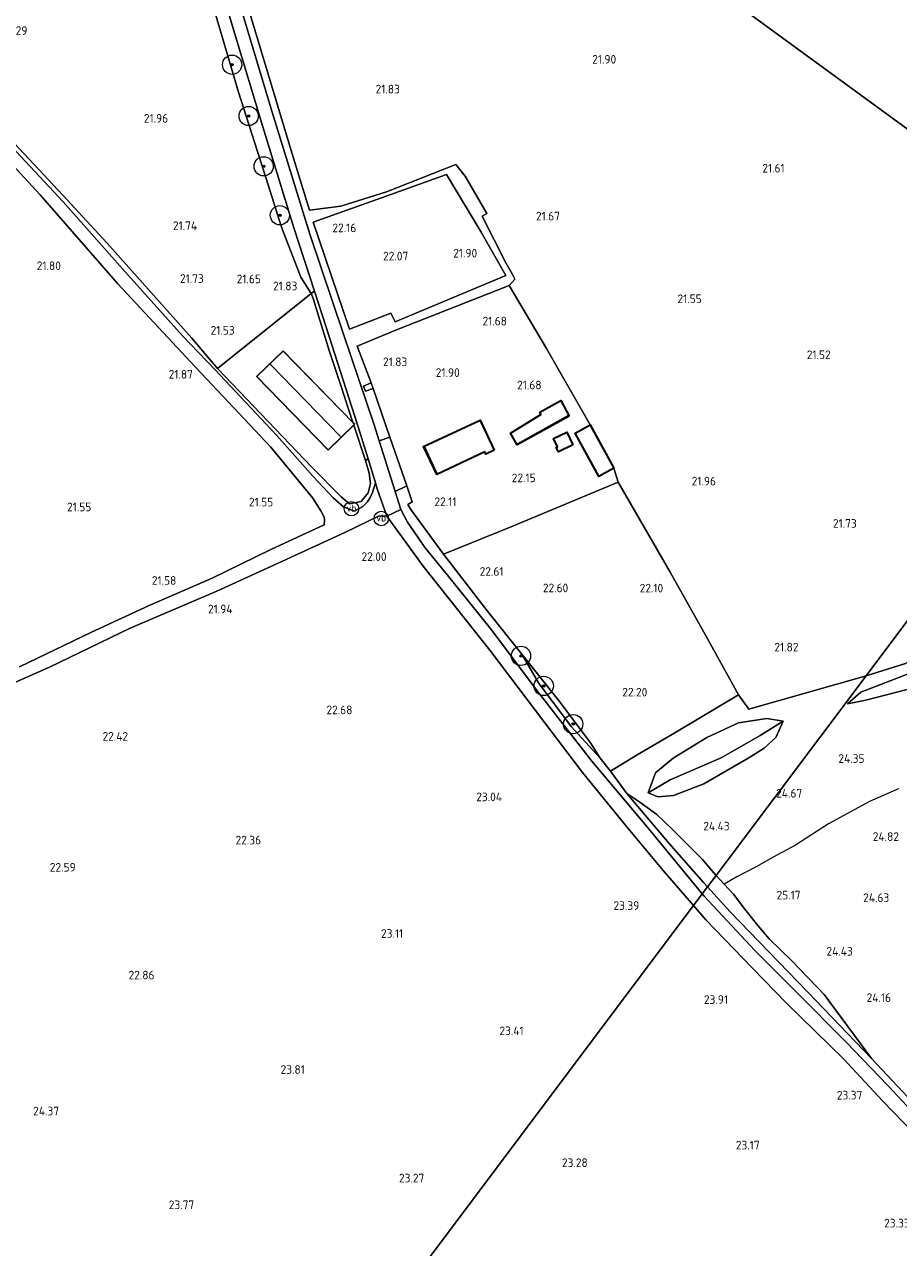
# Model space of a CAD drawing. Extents: x 196936 to 200438, y 361224 to 364196.
# Tile 205 of 256: x 199327 to 199508, y 362760 to 363014. Entities that reach past the tile are written whole.
import ezdxf
from ezdxf.enums import TextEntityAlignment as Align

# ---------------------------------------------------------------- set-up
doc = ezdxf.new("R2010")
doc.units = 0
for name, color, linetype, lineweight in [('B-ME-GR-BOOM-S', 90, 'Continuous', 25), ('B-ME-GR-BOUWLAND_AKKERBOUW-GV', 80, 'Continuous', 13), ('B-ME-GR-GRAS-GV', 60, 'Continuous', 13), ('B-ME-GR-HAAG-G', 90, 'GR-HAAG1', 13), ('B-ME-GW-TALUD_KRUIN-G', 90, 'Continuous', 18), ('B-ME-GW-TALUD_TEEN-G', 90, 'Continuous', 18), ('B-ME-IE-TERREINAFSCHEIDING_DOORGANG-G', 210, 'Continuous', 18), ('B-ME-IE-TERREINAFSCHEIDING_KUNSTMATIG_HEKWERK-G', 20, 'IE-TERREINAFSCHEIDING-KUNSTMATIG', 18), ('B-ME-KG-KADASTRAAL_DAKRAND-G', 170, 'Continuous', 18), ('B-ME-KG-KADASTRAAL_NOK-G', 10, 'Continuous', 18), ('B-ME-OG-BEBOUWING_SCHUUR-GV', 7, 'Continuous', 35), ('B-ME-OG-BEBOUWING_WONINGBOUW-GV', 7, 'Continuous', 18), ('B-ME-OG-HOOGTELIJN-G', 7, 'Continuous', 18), ('B-ME-OG-HOOGTEPUNT-S', 7, 'Continuous', 25), ('B-ME-OG-TERREIN_GROEN-GV', 7, 'Continuous', 18), ('B-ME-OG-TERREIN_GROEN_TUIN-GV', 7, 'Continuous', 18), ('B-ME-VH-ONVERHARD-GV', 252, 'Continuous', 18), ('B-ME-VH-VERHARDING_BETON-GV', 252, 'Continuous', 18), ('B-ME-VH-VERHARDING_HALFVERHARDING-GV', 252, 'Continuous', 18), ('B-ME-VW-VERKEERSTEKEN_DRAAGCONSTRUCTIE-S', 7, 'Continuous', 25)]:
    doc.layers.add(name, color=color, linetype=linetype, lineweight=lineweight)
doc.styles.add('NLCS-ISO', font='NLCS-ISO.ttf')
doc.styles.add('NLCS-ISO-ANNOTATIVE-T18', font='NLCS-ISO.ttf', dxfattribs={"height": 1.8})
doc.linetypes.add('GR-HAAG1', pattern='A,6,[176,NLCS.SHX,S=0.125,R=0,X=0,Y=0],-2', length=8)
doc.linetypes.add('IE-TERREINAFSCHEIDING-KUNSTMATIG', pattern='A,4,[82,NLCS.SHX,S=0.75,R=90,X=0,Y=0],4,-2', length=10)

# ---------------------------------------------------------------- blocks, each defined once
blk = doc.blocks.new('SAL-HOOGTELABEL-SO')
at = {"color": 0, "linetype": 'ByBlock', "lineweight": -2, "style": 'NLCS-ISO-ANNOTATIVE-T18'}
blk.add_attdef('HOOGTE', text='', height=1.8, dxfattribs=at).set_placement((2.79, 0), align=Align.RIGHT)
blk = doc.blocks.new('SGR-BOOM_01-SO')
at = {"linetype": 'ByBlock', "lineweight": 18}
h = blk.add_hatch(color=0, dxfattribs=at)
h.dxf.hatch_style = 1
edge = h.paths.add_edge_path()
edge.add_arc((0, 0), 0.25, 0, 360)
at = {"color": 0, "linetype": 'ByBlock', "lineweight": 18}
for radius in [2, 0.25]:
    blk.add_circle((0, 0), radius, dxfattribs=at)
blk = doc.blocks.new('SIE-WEG_PAAL_VERKEERSBORD-SO')
at = {"color": 0, "linetype": 'ByBlock', "lineweight": 18}
blk.add_circle((0, 0), 1.5, dxfattribs=at)
at = {"color": 0, "linetype": 'ByBlock', "lineweight": 18, "style": 'NLCS-ISO'}
blk.add_text('vb', height=1.5, dxfattribs=at).set_placement((0, 0.13), align=Align.MIDDLE_CENTER)

msp = doc.modelspace()

# ---------------------------------------------------------------- linework, layer by layer
at = {"layer": 'B-ME-GR-BOUWLAND_AKKERBOUW-GV'}
for points in [[(199572.563, 362973.776, 21.568), (199559.422, 362956.26, 21.642), (199378.493, 363088.365, 22.156), (199397.125, 363108.782, 21.822), (199406.628, 363119.11, 21.852), (199418.394, 363132.324, 21.875), (199422.125, 363128.758, 21.878), (199433.675, 363118.628, 21.856), (199449.162, 363104.607, 21.721), (199460.937, 363093.952, 21.773), (199474.134, 363082.248, 21.856), (199488.027, 363069.9, 21.968), (199503.46, 363056.051, 21.841), (199521.03, 363040.338, 21.706), (199538.366, 363025.08, 21.548), (199552.131, 363013.015, 21.578), (199568.016, 362998.603, 21.428), (199581.354, 362986.61, 21.532)], [(199594.174, 362900.855, 22.471), (199577.966, 362884.76, 22.546), (199574.392, 362881.112, 22.537), (199562.857, 362869.337, 22.508), (199547.75, 362874.901, 22.229), (199535.865, 362889.383, 21.982), (199531.79, 362894.347, 21.897), (199520.962, 362887.954, 21.873), (199520.776, 362887.844, 21.872), (199509.537, 362881.38, 22.197), (199501.378, 362878.798, 22.072), (199559.422, 362956.26, 21.642), (199572.563, 362973.776, 21.568), (199626.558, 362933.83, 22.352), (199624.92, 362932.216, 22.351), (199613.008, 362919.698, 22.546), (199607.365, 362914.064, 22.508)], [(199529.577, 362765.689, 23.893), (199538.466, 362756.573, 23.691), (199545.189, 362749.538, 23.436), (199541.414, 362750.206, 23.795), (199535.601, 362757.006, 23.975), (199532.895, 362760.044, 23.855), (199519.878, 362753.558, 23.63), (199486.206, 362737.708, 23.06), (199462.609, 362726.375, 23.33), (199439.188, 362715.47, 23.48), (199416.86, 362704.918, 23.585), (199392.876, 362693.404, 23.825), (199388.413, 362691.206, 23.947), (199371.395, 362705.629, 24.02), (199465.532, 362831.109, 23.771), (199468.069, 362828.18, 23.84), (199477.772, 362818.156, 24.14), (199484.806, 362810.908, 24.185), (199496.762, 362799.211, 23.938), (199504.799, 362790.607, 23.983), (199511.228, 362783.969, 24.021), (199522.146, 362773.162, 23.931)]]:
    msp.add_polyline3d(points, close=True, dxfattribs=at)
for points in [[(199378.493, 363088.365, 22.156), (199559.422, 362956.26, 21.642), (199501.378, 362878.798, 22.072), (199476.989, 362871.94, 22.197), (199474.869, 362874.849, 22.272), (199468.298, 362886.803, 22.04), (199460.678, 362900.367, 22.138), (199449.866, 362919.029, 22.258), (199449.019, 362921.921, 22.235), (199444.054, 362930.943, 22.235), (199434.969, 362946.781, 21.687), (199427.262, 362959.857, 22.047), (199428.421, 362961.205, 21.778), (199427.876, 362962.311, 21.778), (199426.555, 362964.599, 21.74), (199421.639, 362974.24, 21.74), (199422.628, 362974.841, 21.703), (199418.096, 362982.605, 21.715), (199416.173, 362985.023, 21.678), (199401.761, 362979.299, 21.79), (199392.271, 362976.339, 21.84), (199385.805, 362975.519, 22.153), (199382.22, 362987.187, 22.085), (199370.98, 363024.516, 22.153)], [(199363.09, 363027.115, 22.385), (199371.038, 363000.049, 22.235), (199377.211, 362980.775, 22.092), (199379.514, 362973.489, 22.087), (199380.164, 362971.436, 22.085), (199383.977, 362961.58, 21.954), (199386.106, 362958.214, 22.04), (199366.67, 362942.652, 21.95), (199361.326, 362948.965, 21.781), (199352.801, 362958.491, 21.748), (199343.679, 362968.713, 21.845), (199334.534, 362978.638, 22.002), (199316.357, 362998.007, 22.295), (199302.418, 363013.473, 22.632), (199291.276, 363025.593, 22.88)], [(199317.355, 362992.182, 22.383), (199329.876, 362978.68, 22.098), (199345.972, 362960.228, 21.911), (199361.041, 362944, 21.993), (199377.774, 362926.297, 21.858), (199386.498, 362915.7, 21.821), (199388.166, 362913.116, 21.896), (199388.817, 362911.764, 21.903), (199388.921, 362911.055, 21.896), (199388.797, 362910.2, 21.896), (199377.779, 362905.092, 21.822), (199365.602, 362899.122, 21.822), (199352.506, 362893.402, 21.792), (199340.358, 362887.844, 21.68), (199325.596, 362880.681, 21.882)], [(199315.901, 362873.611, 22.084), (199331.781, 362880.615, 21.912), (199348.528, 362888.747, 21.755), (199366.568, 362896.391, 21.8), (199380.15, 362902.657, 21.898), (199393.106, 362908.56, 21.912), (199400.266, 362912.03, 21.942), (199401.836, 362911.966, 21.98), (199409.42, 362901.586, 22.19), (199423.221, 362884.132, 22.422), (199434.658, 362869.069, 22.723), (199442.483, 362858.747, 22.895), (199451.964, 362847.152, 23.203), (199459.219, 362838.397, 23.6), (199465.532, 362831.109, 23.771), (199371.395, 362705.629, 24.02), (199353.32, 362680.702, 24.322), (199345.771, 362693.967, 24.298), (199338.674, 362707.012, 24.32), (199332.883, 362717.033, 24.26), (199328.136, 362725.276, 24.058), (199320.634, 362737.308, 24.114)]]:
    msp.add_polyline3d(points, dxfattribs=at)
at = {"layer": 'B-ME-GR-GRAS-GV'}
for points in [[(199386.823, 362958.696, 22.044), (199386.106, 362958.214, 22.04), (199383.977, 362961.58, 21.954), (199380.164, 362971.436, 22.085), (199379.514, 362973.489, 22.087), (199377.211, 362980.775, 22.092), (199371.038, 363000.049, 22.235), (199363.09, 363027.115, 22.385), (199358.189, 363042.955, 22.737), (199355.483, 363052.467, 22.812), (199352.655, 363062.503, 22.767), (199346.968, 363080.468, 22.648), (199342.45, 363093.695, 22.572), (199336.319, 363110.215, 22.505), (199331.291, 363122.83, 22.439), (199335.837, 363119.51, 22.542), (199339.365, 363110.224, 22.58), (199346.788, 363090.138, 22.542), (199352.825, 363069.94, 22.685), (199358.74, 363050.267, 22.715), (199364.52, 363031.207, 22.43), (199370.229, 363012.319, 22.303), (199376.074, 362992.816, 22.25), (199382.538, 362971.866, 22.13)], [(199426.591, 362961.923, 22.062), (199403.588, 362952.33, 22.1), (199402.696, 362954.1, 22.07), (199394.085, 362950.802, 22.1), (199386.579, 362973.001, 22.168), (199402.701, 362978.758, 21.988), (199414.265, 362982.896, 21.965), (199421.449, 362970.919, 21.98)], [(199386.579, 362973.001, 22.168), (199394.085, 362950.802, 22.1), (199402.696, 362954.1, 22.07), (199403.588, 362952.33, 22.1), (199426.591, 362961.923, 22.062), (199421.449, 362970.919, 21.98), (199414.265, 362982.896, 21.965), (199402.701, 362978.758, 21.988)], [(199468.444, 362834.99, 23.946), (199467.359, 362833.544, 23.908), (199456.218, 362847.142, 23.255), (199444.443, 362861.115, 22.835), (199433.033, 362875.685, 22.61), (199423.573, 362888.369, 22.43), (199414.415, 362899.762, 22.25), (199409.786, 362905.417, 22.175), (199406.133, 362910.741, 22.108), (199404.775, 362913.37, 21.965), (199403.58, 362917.128, 21.973), (199406.003, 362918.308, 22.04), (199407.104, 362914.963, 22.107), (199406.202, 362914.438, 22.175), (199406.839, 362913.333, 22.152), (199408.684, 362910.776, 22.168), (199413.627, 362904.058, 22.378), (199422.456, 362892.593, 22.76), (199429.859, 362883.295, 22.595), (199433.349, 362877.343, 22.746), (199440.141, 362868.341, 22.946), (199446.137, 362861.748, 22.962), (199448.263, 362859.017, 23.097), (199451.691, 362854.418, 23.075), (199460.502, 362843.983, 23.491), (199467.593, 362835.926, 23.926)], [(199453.801, 362862.396, 22.618), (199448.263, 362859.017, 23.097), (199446.137, 362861.748, 22.962), (199444.113, 362864.912, 22.55), (199437.675, 362873.492, 22.415), (199429.859, 362883.295, 22.595), (199422.456, 362892.593, 22.76), (199413.627, 362904.058, 22.378), (199427.8, 362909.845, 22.4), (199449.866, 362919.029, 22.258), (199460.678, 362900.367, 22.138), (199468.298, 362886.803, 22.04), (199474.869, 362874.849, 22.272), (199461.679, 362866.989, 22.46)], [(199444.113, 362864.912, 22.55), (199446.137, 362861.748, 22.962), (199440.141, 362868.341, 22.946), (199433.349, 362877.343, 22.746), (199429.859, 362883.295, 22.595), (199437.675, 362873.492, 22.415)]]:
    msp.add_polyline3d(points, close=True, dxfattribs=at)
for points in [[(199370.98, 363024.516, 22.153), (199382.22, 362987.187, 22.085), (199385.805, 362975.519, 22.153), (199392.271, 362976.339, 21.84), (199401.761, 362979.299, 21.79), (199416.173, 362985.023, 21.678), (199418.096, 362982.605, 21.715), (199422.628, 362974.841, 21.703), (199421.639, 362974.24, 21.74), (199426.555, 362964.599, 21.74), (199427.876, 362962.311, 21.778), (199428.421, 362961.205, 21.778), (199427.262, 362959.857, 22.047), (199403.865, 362950.637, 22.017), (199395.667, 362947.309, 22.04), (199398.6, 362939.641, 21.965), (199396.984, 362938.966, 21.965), (199397.391, 362937.931, 21.965), (199398.991, 362938.521, 21.92), (199402.446, 362928.373, 22.017), (199400.256, 362927.589, 21.995), (199399.191, 362930.942, 22.002), (199392.88, 362949.765, 22.078), (199385.834, 362970.517, 22.19), (199377.775, 362996.798, 22.31), (199371.149, 363018.697, 22.43)], [(199316.357, 362998.007, 22.295), (199334.534, 362978.638, 22.002), (199343.679, 362968.713, 21.845), (199352.801, 362958.491, 21.748), (199361.326, 362948.965, 21.781), (199366.67, 362942.652, 21.95), (199371.189, 362937.907, 21.905), (199386.18, 362922.211, 21.83), (199392.343, 362915.966, 21.935), (199394.115, 362914.529, 21.95), (199396.487, 362915.013, 21.92), (199397.962, 362916.835, 21.905), (199398.448, 362918.761, 21.935), (199398.156, 362920.913, 21.92), (199397.405, 362923.563, 21.935), (199397.951, 362923.874, 21.884), (199399.488, 362918.893, 21.901), (199398.849, 362916.912, 21.882), (199398.416, 362915.853, 21.882), (199397.799, 362914.971, 21.912), (199396.834, 362913.993, 21.95), (199395.122, 362913.018, 21.965), (199392.814, 362913.946, 21.905), (199390.712, 362915.787, 21.89), (199386.537, 362920.197, 21.792), (199378.915, 362928.83, 21.86), (199366.128, 362942.451, 21.905), (199359.407, 362949.438, 21.918), (199346.942, 362963.333, 21.851), (199334.61, 362977.247, 22.016), (199321.886, 362990.901, 22.278)], [(199542.946, 362755.513, 23.578), (199536.85, 362762.212, 23.728), (199530.351, 362769.069, 23.832), (199523.01, 362776.349, 23.93), (199512.776, 362786.329, 24.05), (199505.917, 362793.755, 23.982), (199497.143, 362802.862, 23.99), (199486.817, 362813.239, 24.185), (199478.234, 362821.798, 24.178), (199467.734, 362833.085, 23.93), (199467.359, 362833.544, 23.908), (199468.444, 362834.99, 23.946), (199473.145, 362829.821, 24.061), (199489.296, 362813.121, 24.166), (199502.522, 362799.389, 24.046), (199511.148, 362790.197, 24.256), (199520.606, 362780.467, 24.038), (199527.671, 362773.608, 23.926), (199531.77, 362769.1, 23.843), (199540.706, 362759.378, 23.716)]]:
    msp.add_polyline3d(points, dxfattribs=at)
at = {"layer": 'B-ME-GR-HAAG-G'}
for points in [[(199352.801, 362958.491, 21.748), (199343.679, 362968.713, 21.845), (199334.534, 362978.638, 22.002), (199316.357, 362998.007, 22.295), (199302.418, 363013.473, 22.632), (199291.276, 363025.593, 22.88), (199282.386, 363034.696, 22.805), (199275.237, 363042.109, 22.91), (199268.508, 363049.13, 22.985), (199262.066, 363055.266, 23.188), (199254.595, 363062.564, 23.195), (199245.443, 363070.678, 23.112), (199240.179, 363074.951, 23.068)], [(199444.054, 362930.943, 22.235), (199434.969, 362946.781, 21.687), (199427.262, 362959.857, 22.047), (199403.865, 362950.637, 22.017), (199395.667, 362947.309, 22.04), (199398.6, 362939.641, 21.965)], [(199398.991, 362938.521, 21.92), (199402.446, 362928.373, 22.017)]]:
    msp.add_polyline3d(points, dxfattribs=at)
at = {"layer": 'B-ME-GW-TALUD_KRUIN-G'}
for points in [[(199500.297, 362875.465, 22.572), (199513.349, 362880.516, 22.572), (199523.791, 362884.199, 22.472), (199528.726, 362886.127, 21.997), (199530.312, 362885.748, 21.814)], [(199446.137, 362861.748, 22.962), (199440.141, 362868.341, 22.946), (199433.349, 362877.343, 22.746), (199429.859, 362883.295, 22.595)], [(199497.536, 362872.995, 22.608), (199500.297, 362875.465, 22.572)], [(199456.106, 362854.506, 22.966), (199460.685, 362857.209, 23.611), (199471.296, 362861.788, 23.791), (199479.363, 362866.434, 23.101), (199484.139, 362869.386, 22.261)], [(199471.88, 362835.589, 25.321), (199470.2396, 362837.3809, 24.805), (199469.248, 362838.464, 24.831), (199467.389, 362840.679, 24.4), (199464.759, 362843.348, 23.888), (199460.97, 362847.156, 23.719), (199457.911, 362850.043, 23.48), (199454.394, 362852.582, 23.254), (199451.691, 362854.418, 23.075)], [(199502.522, 362799.389, 24.046), (199492.688, 362812.688, 24.35), (199485.971, 362819.621, 24.515), (199481.251, 362824.2, 24.725), (199478.917, 362827.002, 24.995), (199476.183, 362830.379, 25.318), (199473.812, 362833.503, 25.325), (199471.88, 362835.589, 25.321)]]:
    msp.add_polyline3d(points, dxfattribs=at)
at = {"layer": 'B-ME-GW-TALUD_TEEN-G'}
for points in [[(199524.877, 362882.719, 21.787), (199521.64, 362880.466, 21.947), (199511.75, 362876.487, 22.197), (199501.345, 362873.795, 22.447)], [(199501.345, 362873.795, 22.447), (199497.536, 362872.995, 22.608)], [(199484.139, 362869.386, 22.261), (199480.768, 362869.948, 22.246), (199474.85, 362869.037, 22.231), (199468.316, 362866.017, 22.336), (199461.34, 362861.723, 22.531), (199457.657, 362858.716, 22.801), (199456.106, 362854.506, 22.966)], [(199456.106, 362854.506, 22.966), (199458.147, 362853.7, 23.146), (199461.375, 362853.983, 23.296), (199467.703, 362856.436, 23.116), (199477.049, 362861.774, 23.341), (199480.209, 362863.815, 23.011), (199482.624, 362866.041, 22.771), (199484.139, 362869.386, 22.261)], [(199468.444, 362834.99, 23.946), (199467.593, 362835.926, 23.926), (199460.502, 362843.983, 23.491), (199451.691, 362854.418, 23.075)], [(199502.522, 362799.389, 24.046), (199489.296, 362813.121, 24.166), (199473.145, 362829.821, 24.061), (199468.444, 362834.99, 23.946)]]:
    msp.add_polyline3d(points, dxfattribs=at)
at = {"layer": 'B-ME-IE-TERREINAFSCHEIDING_DOORGANG-G'}
for points in [[(199398.6, 362939.641, 21.965), (199398.991, 362938.521, 21.92)], [(199408.684, 362910.776, 22.168), (199406.839, 362913.333, 22.152)]]:
    msp.add_polyline3d(points, dxfattribs=at)
at = {"layer": 'B-ME-IE-TERREINAFSCHEIDING_KUNSTMATIG_HEKWERK-G'}
for points in [[(199386.579, 362973.001, 22.168), (199402.701, 362978.758, 21.988), (199414.265, 362982.896, 21.965), (199421.449, 362970.919, 21.98), (199426.591, 362961.923, 22.062), (199403.588, 362952.33, 22.1), (199402.696, 362954.1, 22.07), (199394.085, 362950.802, 22.1)], [(199394.085, 362950.802, 22.1), (199386.579, 362973.001, 22.168)], [(199386.534, 362957.145, 22.04), (199389.416, 362947.976, 22.01)], [(199389.903, 362946.351, 22.047), (199392.22, 362939.339, 21.957)], [(199397.405, 362923.563, 21.935), (199398.156, 362920.913, 21.92), (199398.448, 362918.761, 21.935), (199397.962, 362916.835, 21.905), (199396.487, 362915.013, 21.92), (199394.115, 362914.529, 21.95), (199392.343, 362915.966, 21.935), (199386.18, 362922.211, 21.83), (199371.189, 362937.907, 21.905), (199366.67, 362942.652, 21.95)], [(199449.866, 362919.029, 22.258), (199449.019, 362921.921, 22.235)], [(199413.627, 362904.058, 22.378), (199427.8, 362909.845, 22.4), (199449.866, 362919.029, 22.258), (199460.678, 362900.367, 22.138), (199468.298, 362886.803, 22.04), (199474.869, 362874.849, 22.272), (199461.679, 362866.989, 22.46), (199453.801, 362862.396, 22.618), (199448.263, 362859.017, 23.097)], [(199406.839, 362913.333, 22.152), (199406.202, 362914.438, 22.175)], [(199429.859, 362883.295, 22.595), (199422.456, 362892.593, 22.76), (199413.627, 362904.058, 22.378), (199408.684, 362910.776, 22.168)], [(199446.137, 362861.748, 22.962), (199444.113, 362864.912, 22.55), (199437.675, 362873.492, 22.415), (199429.859, 362883.295, 22.595)], [(199451.691, 362854.418, 23.075), (199448.263, 362859.017, 23.097), (199446.137, 362861.748, 22.962)]]:
    msp.add_polyline3d(points, dxfattribs=at)
at = {"layer": 'B-ME-KG-KADASTRAAL_DAKRAND-G'}
for points in [[(199389.654, 362925.763, 25.528), (199374.842, 362940.951, 25.572), (199380.296, 362946.27, 25.602), (199395.108, 362931.082, 25.528)], [(199422.451, 362924.941, 23.93), (199422.231, 362925.408, 23.96), (199412.23, 362920.7, 25.25), (199409.548, 362926.396, 25.258), (199421.181, 362931.872, 23.682), (199424.082, 362925.71, 23.735)], [(199437.492, 362925.428, 23.61), (199437.096, 362926.249, 23.61), (199437.357, 362926.374, 23.61), (199436.547, 362928.056, 23.585), (199439.234, 362929.35, 23.585), (199440.439, 362926.848, 23.61)], [(199445.922, 362920.274, 23.532), (199441.006, 362929.208, 23.548), (199444.035, 362930.875, 23.375), (199448.951, 362921.941, 23.488)]]:
    msp.add_polyline3d(points, close=True, dxfattribs=at)
at = {"layer": 'B-ME-KG-KADASTRAAL_NOK-G'}
for points in [[(199392.219, 362928.557, 28.685), (199377.63, 362943.52, 28.565)], [(199439.529, 362932.86, 24.68), (199428.991, 362926.972, 24.86)], [(199412.313, 362920.841, 25.28), (199409.741, 362926.345, 25.242)]]:
    msp.add_polyline3d(points, dxfattribs=at)
at = {"layer": 'B-ME-OG-BEBOUWING_SCHUUR-GV'}
for points in [[(199439.741, 362932.763, 24.702), (199428.88, 362926.76, 24.89), (199427.523, 362929.215, 23.848), (199433.843, 362933.067, 23.735), (199433.633, 362933.598, 23.562), (199437.958, 362935.989, 23.585)], [(199424.149, 362925.686, 21.935), (199422.427, 362924.875, 21.935), (199422.207, 362925.342, 21.935), (199412.206, 362920.634, 21.935), (199409.482, 362926.42, 21.935), (199421.205, 362931.939, 21.935)], [(199440.506, 362926.825, 22.135), (199437.468, 362925.362, 22.135), (199437.03, 362926.272, 22.135), (199437.29, 362926.398, 22.135), (199436.48, 362928.079, 22.135), (199439.258, 362929.417, 22.135)], [(199449.019, 362921.921, 22.235), (199445.902, 362920.206, 22.235), (199440.938, 362929.228, 22.235), (199444.054, 362930.943, 22.235)]]:
    msp.add_polyline3d(points, close=True, dxfattribs=at)
at = {"layer": 'B-ME-OG-BEBOUWING_WONINGBOUW-GV'}
msp.add_polyline3d([(199394.994, 362930.901, 21.945), (199389.653, 362925.692, 21.875), (199374.771, 362940.952, 21.875), (199380.297, 362946.341, 21.875), (199394.81, 362931.458, 21.946), (199395.178, 362931.081, 21.875)], close=True, dxfattribs=at)
at = {"layer": 'B-ME-OG-HOOGTELIJN-G'}
msp.add_polyline3d([(199508.088, 362855.354, 24.316), (199502.048, 362852.754, 24.886), (199493.574, 362848.106, 25.051), (199486.708, 362843.644, 25.576), (199482.099, 362841.209, 25.801), (199478.531, 362839.166, 25.966), (199474.556, 362837.121, 25.921), (199471.88, 362835.589, 25.321)], dxfattribs=at)
at = {"layer": 'B-ME-OG-TERREIN_GROEN-GV'}
for points in [[(199501.345, 362873.795, 22.447), (199497.536, 362872.995, 22.608), (199500.297, 362875.465, 22.572), (199513.349, 362880.516, 22.572), (199523.791, 362884.199, 22.472), (199528.726, 362886.127, 21.997), (199530.312, 362885.748, 21.814), (199529.66, 362884.742, 21.722), (199528.636, 362884.238, 21.701), (199524.877, 362882.719, 21.787), (199521.64, 362880.466, 21.947), (199511.75, 362876.487, 22.197)], [(199511.75, 362876.487, 22.197), (199521.64, 362880.466, 21.947), (199524.877, 362882.719, 21.787), (199528.636, 362884.238, 21.701), (199529.66, 362884.742, 21.722), (199530.312, 362885.748, 21.814), (199528.726, 362886.127, 21.997), (199523.791, 362884.199, 22.472), (199513.349, 362880.516, 22.572), (199500.297, 362875.465, 22.572), (199497.536, 362872.995, 22.608), (199501.345, 362873.795, 22.447)], [(199501.378, 362878.798, 22.072), (199472.501, 362840.392, 25.412), (199470.2396, 362837.3809, 24.8052), (199469.248, 362838.464, 24.831), (199467.389, 362840.679, 24.4), (199464.759, 362843.348, 23.888), (199460.97, 362847.156, 23.719), (199457.911, 362850.043, 23.48), (199454.394, 362852.582, 23.254), (199451.691, 362854.418, 23.075), (199448.263, 362859.017, 23.097), (199453.801, 362862.396, 22.618), (199461.679, 362866.989, 22.46), (199474.869, 362874.849, 22.272), (199476.989, 362871.94, 22.197)], [(199456.106, 362854.506, 22.966), (199458.147, 362853.7, 23.146), (199461.375, 362853.983, 23.296), (199467.703, 362856.436, 23.116), (199477.049, 362861.774, 23.341), (199480.209, 362863.815, 23.011), (199482.624, 362866.041, 22.771), (199484.139, 362869.386, 22.261), (199480.768, 362869.948, 22.246), (199474.85, 362869.037, 22.231), (199468.316, 362866.017, 22.336), (199461.34, 362861.723, 22.531), (199457.657, 362858.716, 22.801)], [(199460.685, 362857.209, 23.611), (199456.106, 362854.506, 22.966), (199457.657, 362858.716, 22.801), (199461.34, 362861.723, 22.531), (199468.316, 362866.017, 22.336), (199474.85, 362869.037, 22.231), (199480.768, 362869.948, 22.246), (199484.139, 362869.386, 22.261), (199479.363, 362866.434, 23.101), (199471.296, 362861.788, 23.791)], [(199461.375, 362853.983, 23.296), (199458.147, 362853.7, 23.146), (199456.106, 362854.506, 22.966), (199460.685, 362857.209, 23.611), (199471.296, 362861.788, 23.791), (199479.363, 362866.434, 23.101), (199484.139, 362869.386, 22.261), (199482.624, 362866.041, 22.771), (199480.209, 362863.815, 23.011), (199477.049, 362861.774, 23.341), (199467.703, 362856.436, 23.116)], [(199470.2396, 362837.3809, 24.8052), (199468.444, 362834.99, 23.946), (199467.593, 362835.926, 23.926), (199460.502, 362843.983, 23.491), (199451.691, 362854.418, 23.075), (199454.394, 362852.582, 23.254), (199457.911, 362850.043, 23.48), (199460.97, 362847.156, 23.719), (199464.759, 362843.348, 23.888), (199467.389, 362840.679, 24.4), (199469.248, 362838.464, 24.831)], [(199492.688, 362812.688, 24.35), (199502.522, 362799.389, 24.046), (199489.296, 362813.121, 24.166), (199473.145, 362829.821, 24.061), (199468.444, 362834.99, 23.946), (199470.2396, 362837.3809, 24.8052), (199471.88, 362835.589, 25.321), (199473.812, 362833.503, 25.325), (199476.183, 362830.379, 25.318), (199478.917, 362827.002, 24.995), (199481.251, 362824.2, 24.725), (199485.971, 362819.621, 24.515)]]:
    msp.add_polyline3d(points, close=True, dxfattribs=at)
msp.add_polyline3d([(199511.148, 362790.197, 24.256), (199502.522, 362799.389, 24.046), (199492.688, 362812.688, 24.35), (199485.971, 362819.621, 24.515), (199481.251, 362824.2, 24.725), (199478.917, 362827.002, 24.995), (199476.183, 362830.379, 25.318), (199473.812, 362833.503, 25.325), (199471.88, 362835.589, 25.321), (199470.2396, 362837.3809, 24.8052), (199472.501, 362840.392, 25.412), (199501.378, 362878.798, 22.072), (199509.537, 362881.38, 22.197)], dxfattribs=at)
at = {"layer": 'B-ME-OG-TERREIN_GROEN_TUIN-GV'}
for points in [[(199434.969, 362946.781, 21.687), (199444.054, 362930.943, 22.235), (199440.938, 362929.228, 22.235), (199445.902, 362920.206, 22.235), (199449.019, 362921.921, 22.235), (199449.866, 362919.029, 22.258), (199427.8, 362909.845, 22.4), (199413.627, 362904.058, 22.378), (199408.684, 362910.776, 22.168), (199406.839, 362913.333, 22.152), (199406.202, 362914.438, 22.175), (199407.104, 362914.963, 22.107), (199406.003, 362918.308, 22.04), (199402.446, 362928.373, 22.017), (199398.991, 362938.521, 21.92), (199398.6, 362939.641, 21.965), (199395.667, 362947.309, 22.04), (199403.865, 362950.637, 22.017), (199427.262, 362959.857, 22.047)], [(199389.903, 362946.351, 22.047), (199392.22, 362939.339, 21.957), (199394.81, 362931.458, 21.946), (199380.297, 362946.341, 21.875), (199374.771, 362940.952, 21.875), (199389.653, 362925.692, 21.875), (199394.994, 362930.901, 21.945), (199397.405, 362923.563, 21.935), (199398.156, 362920.913, 21.92), (199398.448, 362918.761, 21.935), (199397.962, 362916.835, 21.905), (199396.487, 362915.013, 21.92), (199394.115, 362914.529, 21.95), (199392.343, 362915.966, 21.935), (199386.18, 362922.211, 21.83), (199371.189, 362937.907, 21.905), (199366.67, 362942.652, 21.95), (199386.106, 362958.214, 22.04), (199386.534, 362957.145, 22.04), (199389.416, 362947.976, 22.01)], [(199433.843, 362933.067, 23.735), (199427.523, 362929.215, 23.848), (199428.88, 362926.76, 24.89), (199439.741, 362932.763, 24.702), (199437.958, 362935.989, 23.585), (199433.633, 362933.598, 23.562)], [(199424.149, 362925.686, 21.935), (199421.205, 362931.939, 21.935), (199409.482, 362926.42, 21.935), (199412.206, 362920.634, 21.935), (199422.207, 362925.342, 21.935), (199422.427, 362924.875, 21.935)], [(199436.48, 362928.079, 22.135), (199437.29, 362926.398, 22.135), (199437.03, 362926.272, 22.135), (199437.468, 362925.362, 22.135), (199440.506, 362926.825, 22.135), (199439.258, 362929.417, 22.135)]]:
    msp.add_polyline3d(points, close=True, dxfattribs=at)
at = {"layer": 'B-ME-VH-ONVERHARD-GV'}
for points in [[(199325.596, 362880.681, 21.882), (199340.358, 362887.844, 21.68), (199352.506, 362893.402, 21.792), (199365.602, 362899.122, 21.822), (199377.779, 362905.092, 21.822), (199388.797, 362910.2, 21.896), (199388.921, 362911.055, 21.896), (199388.817, 362911.764, 21.903), (199388.166, 362913.116, 21.896), (199386.498, 362915.7, 21.821), (199377.774, 362926.297, 21.858), (199361.041, 362944, 21.993), (199345.972, 362960.228, 21.911), (199329.876, 362978.68, 22.098), (199317.355, 362992.182, 22.383)], [(199321.886, 362990.901, 22.278), (199334.61, 362977.247, 22.016), (199346.942, 362963.333, 21.851), (199359.407, 362949.438, 21.918), (199366.128, 362942.451, 21.905), (199378.915, 362928.83, 21.86), (199386.537, 362920.197, 21.792), (199390.712, 362915.787, 21.89), (199392.814, 362913.946, 21.905), (199395.122, 362913.018, 21.965), (199396.834, 362913.993, 21.95), (199397.799, 362914.971, 21.912), (199398.416, 362915.853, 21.882), (199398.849, 362916.912, 21.882), (199399.488, 362918.893, 21.901), (199399.872, 362917.65, 21.905), (199401.836, 362911.966, 21.98), (199400.266, 362912.03, 21.942), (199393.106, 362908.56, 21.912), (199380.15, 362902.657, 21.898), (199366.568, 362896.391, 21.8), (199348.528, 362888.747, 21.755), (199331.781, 362880.615, 21.912), (199315.901, 362873.611, 22.084)], [(199538.466, 362756.573, 23.691), (199529.577, 362765.689, 23.893), (199522.146, 362773.162, 23.931), (199511.228, 362783.969, 24.021), (199504.799, 362790.607, 23.983), (199496.762, 362799.211, 23.938), (199484.806, 362810.908, 24.185), (199477.772, 362818.156, 24.14), (199468.069, 362828.18, 23.84), (199465.532, 362831.109, 23.771), (199467.359, 362833.544, 23.908), (199467.734, 362833.085, 23.93), (199478.234, 362821.798, 24.178), (199486.817, 362813.239, 24.185), (199497.143, 362802.862, 23.99), (199505.917, 362793.755, 23.982), (199512.776, 362786.329, 24.05), (199523.01, 362776.349, 23.93), (199530.351, 362769.069, 23.832), (199536.85, 362762.212, 23.728), (199542.946, 362755.513, 23.578)]]:
    msp.add_polyline3d(points, dxfattribs=at)
msp.add_polyline3d([(199467.359, 362833.544, 23.908), (199465.532, 362831.109, 23.771), (199459.219, 362838.397, 23.6), (199451.964, 362847.152, 23.203), (199442.483, 362858.747, 22.895), (199434.658, 362869.069, 22.723), (199423.221, 362884.132, 22.422), (199409.42, 362901.586, 22.19), (199401.836, 362911.966, 21.98), (199404.775, 362913.37, 21.965), (199406.133, 362910.741, 22.108), (199409.786, 362905.417, 22.175), (199414.415, 362899.762, 22.25), (199423.573, 362888.369, 22.43), (199433.033, 362875.685, 22.61), (199444.443, 362861.115, 22.835), (199456.218, 362847.142, 23.255)], close=True, dxfattribs=at)
at = {"layer": 'B-ME-VH-VERHARDING_BETON-GV'}
msp.add_polyline3d([(199371.149, 363018.697, 22.43), (199377.775, 362996.798, 22.31), (199385.834, 362970.517, 22.19), (199392.88, 362949.765, 22.078), (199399.191, 362930.942, 22.002), (199400.256, 362927.589, 21.995), (199403.58, 362917.128, 21.973), (199404.775, 362913.37, 21.965), (199401.836, 362911.966, 21.98), (199399.872, 362917.65, 21.905), (199399.488, 362918.893, 21.901), (199397.951, 362923.874, 21.884), (199395.823, 362930.765, 21.86), (199389.247, 362951.246, 21.995), (199386.823, 362958.696, 22.044), (199382.538, 362971.866, 22.13), (199376.074, 362992.816, 22.25), (199370.229, 363012.319, 22.303), (199364.52, 363031.207, 22.43)], dxfattribs=at)
for points in [[(199398.991, 362938.521, 21.92), (199397.391, 362937.931, 21.965), (199396.984, 362938.966, 21.965), (199398.6, 362939.641, 21.965)], [(199406.003, 362918.308, 22.04), (199403.58, 362917.128, 21.973), (199400.256, 362927.589, 21.995), (199402.446, 362928.373, 22.017)]]:
    msp.add_polyline3d(points, close=True, dxfattribs=at)
at = {"layer": 'B-ME-VH-VERHARDING_HALFVERHARDING-GV'}
msp.add_polyline3d([(199397.951, 362923.874, 21.884), (199397.405, 362923.563, 21.935), (199394.994, 362930.901, 21.945), (199395.178, 362931.081, 21.875), (199394.81, 362931.458, 21.946), (199392.22, 362939.339, 21.957), (199389.903, 362946.351, 22.047), (199389.416, 362947.976, 22.01), (199386.534, 362957.145, 22.04), (199386.106, 362958.214, 22.04), (199386.823, 362958.696, 22.044), (199389.247, 362951.246, 21.995), (199395.823, 362930.765, 21.86)], close=True, dxfattribs=at)

# ---------------------------------------------------------------- block references
at = {"layer": 'B-ME-GR-BOOM-S'}
for p in [(199369.715, 363005.721, 22.263), (199373.153, 362995.072, 22.196), (199376.268, 362984.625, 22.128), (199379.635, 362974.464, 22.113), (199429.714, 362882.976, 22.621), (199434.423, 362876.734, 22.596), (199440.548, 362868.802, 22.596)]:
    msp.add_blockref('SGR-BOOM_01-SO', p, dxfattribs=at)
at = {"layer": 'B-ME-OG-HOOGTEPUNT-S'}
for p, values in [((199324.416, 363011.892, 22.288), {'HOOGTE': '22.29'}), ((199446.686, 363005.941, 21.899), {'HOOGTE': '21.90'}), ((199401.761, 362999.763, 21.831), {'HOOGTE': '21.83'}), ((199353.641, 362993.69, 21.958), {'HOOGTE': '21.96'}), ((199481.669, 362983.335, 21.614), {'HOOGTE': '21.61'}), ((199435.011, 362973.384, 21.672), {'HOOGTE': '21.67'}), ((199359.662, 362971.4, 21.737), {'HOOGTE': '21.74'}), ((199392.712, 362970.942, 22.156), {'HOOGTE': '22.16'}), ((199403.5, 362965.08, 22.072), {'HOOGTE': '22.07'}), ((199417.821, 362965.69, 21.898), {'HOOGTE': '21.90'}), ((199331.367, 362963.077, 21.8), {'HOOGTE': '21.80'}), ((199361.041, 362960.415, 21.727), {'HOOGTE': '21.73'}), ((199372.905, 362960.334, 21.649), {'HOOGTE': '21.65'}), ((199380.47, 362958.871, 21.834), {'HOOGTE': '21.83'}), ((199464.447, 362956.221, 21.546), {'HOOGTE': '21.55'}), ((199367.454, 362949.669, 21.533), {'HOOGTE': '21.53'}), ((199424.001, 362951.58, 21.683), {'HOOGTE': '21.68'}), ((199491.224, 362944.59, 21.522), {'HOOGTE': '21.52'}), ((199403.301, 362943.131, 21.834), {'HOOGTE': '21.83'}), ((199358.785, 362940.538, 21.868), {'HOOGTE': '21.87'}), ((199414.197, 362940.889, 21.897), {'HOOGTE': '21.90'}), ((199431.194, 362938.306, 21.683), {'HOOGTE': '21.68'}), ((199429.963, 362919.034, 22.146), {'HOOGTE': '22.15'}), ((199467.418, 362918.364, 21.959), {'HOOGTE': '21.96'}), ((199375.463, 362914.007, 21.549), {'HOOGTE': '21.55'}), ((199413.515, 362914.074, 22.113), {'HOOGTE': '22.11'}), ((199337.69, 362912.992, 21.545), {'HOOGTE': '21.55'}), ((199496.643, 362909.568, 21.726), {'HOOGTE': '21.73'}), ((199399, 362902.686, 21.997), {'HOOGTE': '22.00'}), ((199423.285, 362899.596, 22.608), {'HOOGTE': '22.61'}), ((199355.343, 362897.728, 21.576), {'HOOGTE': '21.58'}), ((199436.731, 362896.176, 22.597), {'HOOGTE': '22.60'}), ((199456.448, 362896.139, 22.102), {'HOOGTE': '22.10'}), ((199367.015, 362891.796, 21.942), {'HOOGTE': '21.94'}), ((199484.542, 362883.883, 21.822), {'HOOGTE': '21.82'}), ((199453.147, 362874.538, 22.197), {'HOOGTE': '22.20'}), ((199391.914, 362870.857, 22.678), {'HOOGTE': '22.68'}), ((199345.327, 362865.363, 22.422), {'HOOGTE': '22.42'}), ((199498.258, 362860.755, 24.347), {'HOOGTE': '24.35'}), ((199485.318, 362853.546, 24.669), {'HOOGTE': '24.67'}), ((199422.974, 362852.788, 23.038), {'HOOGTE': '23.04'}), ((199470.241, 362846.722, 24.433), {'HOOGTE': '24.43'}), ((199372.938, 362843.825, 22.355), {'HOOGTE': '22.36'}), ((199505.413, 362844.546, 24.822), {'HOOGTE': '24.82'}), ((199334.437, 362838.172, 22.592), {'HOOGTE': '22.59'}), ((199451.481, 362830.228, 23.39), {'HOOGTE': '23.39'}), ((199484.974, 362832.392, 25.172), {'HOOGTE': '25.17'}), ((199503.393, 362831.863, 24.625), {'HOOGTE': '24.63'}), ((199402.452, 362824.422, 23.112), {'HOOGTE': '23.11'}), ((199495.821, 362820.736, 24.433), {'HOOGTE': '24.43'}), ((199350.807, 362815.789, 22.858), {'HOOGTE': '22.86'}), ((199469.909, 362810.702, 23.908), {'HOOGTE': '23.91'}), ((199503.755, 362811.112, 24.162), {'HOOGTE': '24.16'}), ((199427.469, 362804.223, 23.405), {'HOOGTE': '23.41'}), ((199382.025, 362796.182, 23.81), {'HOOGTE': '23.81'}), ((199497.804, 362790.859, 23.368), {'HOOGTE': '23.37'}), ((199330.987, 362787.57, 24.372), {'HOOGTE': '24.37'}), ((199476.48, 362780.481, 23.165), {'HOOGTE': '23.17'}), ((199440.773, 362776.838, 23.283), {'HOOGTE': '23.28'}), ((199406.841, 362773.647, 23.27), {'HOOGTE': '23.27'}), ((199359.064, 362768.092, 23.772), {'HOOGTE': '23.77'}), ((199507.633, 362764.3, 23.333), {'HOOGTE': '23.33'})]:
    msp.add_blockref('SAL-HOOGTELABEL-SO', p, dxfattribs=at).add_auto_attribs(values)
at = {"layer": 'B-ME-VW-VERKEERSTEKEN_DRAAGCONSTRUCTIE-S'}
for p in [(199394.507, 362913.521, 21.944), (199400.691, 362911.489, 21.98)]:
    msp.add_blockref('SIE-WEG_PAAL_VERKEERSBORD-SO', p, dxfattribs=at)

doc.saveas('drawing.dxf')
